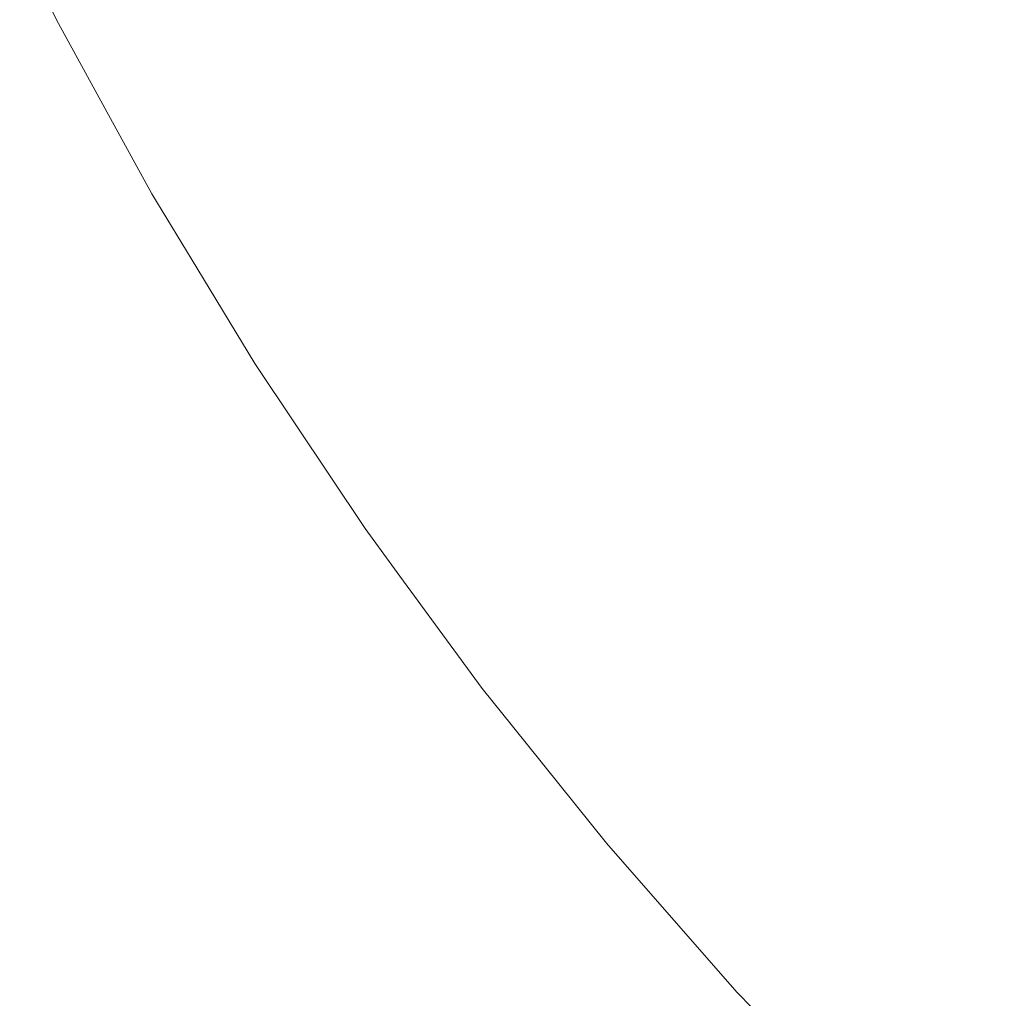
# Model space of a CAD drawing. Header units: centimetres. Extents: x -25.9 to 27.4, y -21.7 to -19.9.
# Tile 4 of 202: x -25.877 to -25.8553, y -21.6277 to -21.6062. Entities that reach past the tile are written whole.
import ezdxf

# ---------------------------------------------------------------- set-up
doc = ezdxf.new("R2010")
doc.units = ezdxf.units.CM
doc.header["$LTSCALE"] = 2.54
doc.layers.add('Lucido design-1', color=7, linetype='Continuous')

# ---------------------------------------------------------------- blocks, each defined once
blk = doc.blocks.new('Gruppo-5-1')
at = {"color": 7, "linetype": 'Continuous', "lineweight": 9}
for points, invisible_edges in [([(-25.858335, -21.605139, 876.375625), (-25.860237, -21.602005, 876.375625), (-25.862143, -21.603106, 876.372053), (-25.860192, -21.606322, 876.372053)], 15), ([(-25.867054, -21.605942, 876.360848), (-25.868983, -21.602427, 876.360848), (-25.870374, -21.603151, 876.356974), (-25.868413, -21.606726, 876.356974)], 15), ([(-25.8681, -21.606545, 875.684856), (-25.870053, -21.602984, 875.684856), (-25.868651, -21.602254, 875.68106), (-25.866731, -21.605755, 875.68106)], 15), ([(-25.854143, -21.606677, 875.663268), (-25.856116, -21.603725, 875.663268), (-25.854053, -21.602411, 875.659988), (-25.85214, -21.605275, 875.659988)], 15), ([(-25.852325, -21.605404, 876.382487), (-25.854244, -21.602533, 876.382487), (-25.856351, -21.603875, 876.379106), (-25.854372, -21.606838, 876.379106)], 15), ([(-25.869333, -21.607257, 875.688718), (-25.871317, -21.603642, 875.688718), (-25.870053, -21.602984, 875.684856), (-25.8681, -21.606545, 875.684856)], 15), ([(-25.860192, -21.606322, 876.372053), (-25.862143, -21.603106, 876.372053), (-25.863917, -21.60413, 876.368395), (-25.861919, -21.607422, 876.368395)], 15), ([(-25.861609, -21.607224, 875.673687), (-25.863598, -21.603946, 875.673687), (-25.86184, -21.602931, 875.670122), (-25.859897, -21.606134, 875.670122)], 15), ([(-25.868413, -21.606726, 876.356974), (-25.870374, -21.603151, 876.356974), (-25.87162, -21.6038, 876.35304), (-25.86963, -21.607429, 876.35304)], 15), ([(-25.870429, -21.60789, 875.692639), (-25.872439, -21.604226, 875.692639), (-25.871317, -21.603642, 875.688718), (-25.869333, -21.607257, 875.688718)], 15), ([(-25.856036, -21.608002, 875.666648), (-25.858064, -21.604966, 875.666648), (-25.856116, -21.603725, 875.663268), (-25.854143, -21.606677, 875.663268)], 15), ([(-25.86963, -21.607429, 876.35304), (-25.87162, -21.6038, 876.35304), (-25.872719, -21.604372, 876.349055), (-25.870702, -21.608048, 876.349055)], 15), ([(-25.863197, -21.608236, 875.677334), (-25.865229, -21.604888, 875.677334), (-25.863598, -21.603946, 875.673687), (-25.861609, -21.607224, 875.673687)], 15), ([(-25.854372, -21.606838, 876.379106), (-25.856351, -21.603875, 876.379106), (-25.858335, -21.605139, 876.375625), (-25.856299, -21.608187, 876.375625)], 15), ([(-25.861919, -21.607422, 876.368395), (-25.863917, -21.60413, 876.368395), (-25.865555, -21.605076, 876.364658), (-25.863514, -21.608438, 876.364658)], 15), ([(-25.870702, -21.608048, 876.349055), (-25.872719, -21.604372, 876.349055), (-25.873668, -21.604866, 876.345025), (-25.871629, -21.608583, 876.345025)], 15), ([(-25.871385, -21.608442, 875.696612), (-25.873418, -21.604736, 875.696612), (-25.872439, -21.604226, 875.692639), (-25.870429, -21.60789, 875.692639)], 15), ([(-25.876182, -21.606175, 876.321383), (-25.876989, -21.604538, 876.321383), (-25.876989, -21.604538, 875.721383), (-25.876182, -21.606175, 875.721383)], 10), ([(-25.872198, -21.608911, 875.70063), (-25.874251, -21.60517, 875.70063), (-25.873418, -21.604736, 875.696612), (-25.871385, -21.608442, 875.696612)], 15), ([(-25.871629, -21.608583, 876.345025), (-25.873668, -21.604866, 876.345025), (-25.874466, -21.605282, 876.340958), (-25.872408, -21.609033, 876.340958)], 15), ([(-25.86466, -21.609168, 875.68106), (-25.866731, -21.605755, 875.68106), (-25.865229, -21.604888, 875.677334), (-25.863197, -21.608236, 875.677334)], 15), ([(-25.857815, -21.609249, 875.670122), (-25.859897, -21.606134, 875.670122), (-25.858064, -21.604966, 875.666648), (-25.856036, -21.608002, 875.666648)], 15), ([(-25.872408, -21.609033, 876.340958), (-25.874466, -21.605282, 876.340958), (-25.875113, -21.605618, 876.336861), (-25.87304, -21.609397, 876.336861)], 15), ([(-25.872868, -21.609298, 875.704687), (-25.874937, -21.605527, 875.704687), (-25.874251, -21.60517, 875.70063), (-25.872198, -21.608911, 875.70063)], 15), ([(-25.863514, -21.608438, 876.364658), (-25.865555, -21.605076, 876.364658), (-25.867054, -21.605942, 876.360848), (-25.864975, -21.609369, 876.360848)], 15), ([(-25.856299, -21.608187, 876.375625), (-25.858335, -21.605139, 876.375625), (-25.860192, -21.606322, 876.372053), (-25.858102, -21.609449, 876.372053)], 15), ([(-25.87304, -21.609397, 876.336861), (-25.875113, -21.605618, 876.336861), (-25.875608, -21.605876, 876.33274), (-25.873523, -21.609676, 876.33274)], 15), ([(-25.873393, -21.609601, 875.708777), (-25.875475, -21.605806, 875.708777), (-25.874937, -21.605527, 875.704687), (-25.872868, -21.609298, 875.704687)], 15), ([(-25.873523, -21.609676, 876.33274), (-25.875608, -21.605876, 876.33274), (-25.875951, -21.606054, 876.328604), (-25.873858, -21.609869, 876.328604)], 15), ([(-25.873771, -21.609819, 875.712891), (-25.875862, -21.606008, 875.712891), (-25.875475, -21.605806, 875.708777), (-25.873393, -21.609601, 875.708777)], 15), ([(-25.865993, -21.610017, 875.684856), (-25.8681, -21.606545, 875.684856), (-25.866731, -21.605755, 875.68106), (-25.86466, -21.609168, 875.68106)], 15), ([(-25.875114, -21.608123, 875.721383), (-25.876182, -21.606175, 875.721383), (-25.876098, -21.606131, 875.717024), (-25.874001, -21.609952, 875.717024)], 14), ([(-25.873858, -21.609869, 876.328604), (-25.875951, -21.606054, 876.328604), (-25.87614, -21.606153, 876.324458), (-25.874043, -21.609976, 876.324458)], 15), ([(-25.874001, -21.609952, 875.717024), (-25.876098, -21.606131, 875.717024), (-25.875862, -21.606008, 875.712891), (-25.873771, -21.609819, 875.712891)], 15), ([(-25.864975, -21.609369, 876.360848), (-25.867054, -21.605942, 876.360848), (-25.868413, -21.606726, 876.356974), (-25.866298, -21.610212, 876.356974)], 15), ([(-25.859478, -21.610413, 875.673687), (-25.861609, -21.607224, 875.673687), (-25.859897, -21.606134, 875.670122), (-25.857815, -21.609249, 875.670122)], 15), ([(-25.874043, -21.609976, 876.324458), (-25.87614, -21.606153, 876.324458), (-25.876182, -21.606175, 876.321383), (-25.875114, -21.608123, 876.321383)], 11), ([(-25.876182, -21.606175, 875.721383), (-25.875114, -21.608123, 875.721383), (-25.875114, -21.608123, 876.321383), (-25.876182, -21.606175, 876.321383)], 10), ([(-25.858102, -21.609449, 876.372053), (-25.860192, -21.606322, 876.372053), (-25.861919, -21.607422, 876.368395), (-25.85978, -21.610624, 876.368395)], 15), ([(-25.867194, -21.610783, 875.688718), (-25.869333, -21.607257, 875.688718), (-25.8681, -21.606545, 875.684856), (-25.865993, -21.610017, 875.684856)], 15), ([(-25.866298, -21.610212, 876.356974), (-25.868413, -21.606726, 876.356974), (-25.86963, -21.607429, 876.35304), (-25.867483, -21.610967, 876.35304)], 15), ([(-25.853877, -21.610947, 875.666648), (-25.856036, -21.608002, 875.666648), (-25.854143, -21.606677, 875.663268), (-25.852043, -21.60954, 875.663268)], 15), ([(-25.852265, -21.609711, 876.379106), (-25.854372, -21.606838, 876.379106), (-25.856299, -21.608187, 876.375625), (-25.854131, -21.611143, 876.375625)], 15), ([(-25.861021, -21.611493, 875.677334), (-25.863197, -21.608236, 875.677334), (-25.861609, -21.607224, 875.673687), (-25.859478, -21.610413, 875.673687)], 15), ([(-25.867483, -21.610967, 876.35304), (-25.86963, -21.607429, 876.35304), (-25.870702, -21.608048, 876.349055), (-25.868527, -21.611632, 876.349055)], 15), ([(-25.868261, -21.611462, 875.692639), (-25.870429, -21.60789, 875.692639), (-25.869333, -21.607257, 875.688718), (-25.867194, -21.610783, 875.688718)], 15), ([(-25.85978, -21.610624, 876.368395), (-25.861919, -21.607422, 876.368395), (-25.863514, -21.608438, 876.364658), (-25.861329, -21.611709, 876.364658)], 15), ([(-25.868527, -21.611632, 876.349055), (-25.870702, -21.608048, 876.349055), (-25.871629, -21.608583, 876.345025), (-25.869429, -21.612207, 876.345025)], 15), ([(-25.869192, -21.612055, 875.696612), (-25.871385, -21.608442, 875.696612), (-25.870429, -21.60789, 875.692639), (-25.868261, -21.611462, 875.692639)], 15), ([(-25.8556, -21.61227, 875.670122), (-25.857815, -21.609249, 875.670122), (-25.856036, -21.608002, 875.666648), (-25.853877, -21.610947, 875.666648)], 15), ([(-25.875114, -21.608123, 876.321383), (-25.874084, -21.61, 876.321383), (-25.874043, -21.609976, 876.324458)], 10), ([(-25.874084, -21.61, 876.321383), (-25.875114, -21.608123, 876.321383), (-25.875114, -21.608123, 875.721383), (-25.874084, -21.61, 875.721383)], 10), ([(-25.874001, -21.609952, 875.717024), (-25.874084, -21.61, 875.721383), (-25.875114, -21.608123, 875.721383)], 9), ([(-25.862441, -21.612488, 875.68106), (-25.86466, -21.609168, 875.68106), (-25.863197, -21.608236, 875.677334), (-25.861021, -21.611493, 875.677334)], 15), ([(-25.854131, -21.611143, 876.375625), (-25.856299, -21.608187, 876.375625), (-25.858102, -21.609449, 876.372053), (-25.855878, -21.612483, 876.372053)], 15), ([(-25.869984, -21.61256, 875.70063), (-25.872198, -21.608911, 875.70063), (-25.871385, -21.608442, 875.696612), (-25.869192, -21.612055, 875.696612)], 15), ([(-25.861329, -21.611709, 876.364658), (-25.863514, -21.608438, 876.364658), (-25.864975, -21.609369, 876.360848), (-25.862747, -21.612702, 876.360848)], 15), ([(-25.869429, -21.612207, 876.345025), (-25.871629, -21.608583, 876.345025), (-25.872408, -21.609033, 876.340958), (-25.870189, -21.61269, 876.340958)], 15), ([(-25.870637, -21.612976, 875.704687), (-25.872868, -21.609298, 875.704687), (-25.872198, -21.608911, 875.70063), (-25.869984, -21.61256, 875.70063)], 15), ([(-25.870189, -21.61269, 876.340958), (-25.872408, -21.609033, 876.340958), (-25.87304, -21.609397, 876.336861), (-25.870804, -21.613082, 876.336861)], 15), ([(-25.863736, -21.613394, 875.684856), (-25.865993, -21.610017, 875.684856), (-25.86466, -21.609168, 875.68106), (-25.862441, -21.612488, 875.68106)], 15), ([(-25.870804, -21.613082, 876.336861), (-25.87304, -21.609397, 876.336861), (-25.873523, -21.609676, 876.33274), (-25.871275, -21.613382, 876.33274)], 15), ([(-25.871147, -21.613301, 875.708777), (-25.873393, -21.609601, 875.708777), (-25.872868, -21.609298, 875.704687), (-25.870637, -21.612976, 875.704687)], 15), ([(-25.862747, -21.612702, 876.360848), (-25.864975, -21.609369, 876.360848), (-25.866298, -21.610212, 876.356974), (-25.864033, -21.613602, 876.356974)], 15), ([(-25.857211, -21.613505, 875.673687), (-25.859478, -21.610413, 875.673687), (-25.857815, -21.609249, 875.670122), (-25.8556, -21.61227, 875.670122)], 15), ([(-25.871516, -21.613536, 875.712891), (-25.873771, -21.609819, 875.712891), (-25.873393, -21.609601, 875.708777), (-25.871147, -21.613301, 875.708777)], 15), ([(-25.855878, -21.612483, 876.372053), (-25.858102, -21.609449, 876.372053), (-25.85978, -21.610624, 876.368395), (-25.857503, -21.61373, 876.368395)], 15), ([(-25.87174, -21.613679, 875.717024), (-25.874001, -21.609952, 875.717024), (-25.873771, -21.609819, 875.712891), (-25.871516, -21.613536, 875.712891)], 15), ([(-25.871275, -21.613382, 876.33274), (-25.873523, -21.609676, 876.33274), (-25.873858, -21.609869, 876.328604), (-25.8716, -21.61359, 876.328604)], 15), ([(-25.873093, -21.611632, 875.721383), (-25.874084, -21.61, 875.721383), (-25.874001, -21.609952, 875.717024)], 10), ([(-25.874043, -21.609976, 876.324458), (-25.874084, -21.61, 876.321383), (-25.873093, -21.611632, 876.321383)], 9), ([(-25.874084, -21.61, 875.721383), (-25.873093, -21.611632, 875.721383), (-25.873093, -21.611632, 876.321383), (-25.874084, -21.61, 876.321383)], 10), ([(-25.8716, -21.61359, 876.328604), (-25.873858, -21.609869, 876.328604), (-25.874043, -21.609976, 876.324458), (-25.87178, -21.613705, 876.324458)], 15), ([(-25.873093, -21.611632, 876.321383), (-25.87182, -21.61373, 876.321383), (-25.87178, -21.613705, 876.324458), (-25.874043, -21.609976, 876.324458)], 14), ([(-25.874001, -21.609952, 875.717024), (-25.87174, -21.613679, 875.717024), (-25.87182, -21.61373, 875.721383), (-25.873093, -21.611632, 875.721383)], 11), ([(-25.864903, -21.614211, 875.688718), (-25.867194, -21.610783, 875.688718), (-25.865993, -21.610017, 875.684856), (-25.863736, -21.613394, 875.684856)], 15), ([(-25.864033, -21.613602, 876.356974), (-25.866298, -21.610212, 876.356974), (-25.867483, -21.610967, 876.35304), (-25.865184, -21.614408, 876.35304)], 15), ([(-25.858705, -21.614652, 875.677334), (-25.861021, -21.611493, 875.677334), (-25.859478, -21.610413, 875.673687), (-25.857211, -21.613505, 875.673687)], 15), ([(-25.857503, -21.61373, 876.368395), (-25.85978, -21.610624, 876.368395), (-25.861329, -21.611709, 876.364658), (-25.859003, -21.614881, 876.364658)], 15), ([(-25.865939, -21.614937, 875.692639), (-25.868261, -21.611462, 875.692639), (-25.867194, -21.610783, 875.688718), (-25.864903, -21.614211, 875.688718)], 15), ([(-25.865184, -21.614408, 876.35304), (-25.867483, -21.610967, 876.35304), (-25.868527, -21.611632, 876.349055), (-25.866198, -21.615118, 876.349055)], 15), ([(-25.853255, -21.615191, 875.670122), (-25.8556, -21.61227, 875.670122), (-25.853877, -21.610947, 875.666648), (-25.851591, -21.613795, 875.666648)], 15), ([(-25.851837, -21.614001, 876.375625), (-25.854131, -21.611143, 876.375625), (-25.855878, -21.612483, 876.372053), (-25.853524, -21.615416, 876.372053)], 15), ([(-25.866843, -21.61557, 875.696612), (-25.869192, -21.612055, 875.696612), (-25.868261, -21.611462, 875.692639), (-25.865939, -21.614937, 875.692639)], 15), ([(-25.860081, -21.615707, 875.68106), (-25.862441, -21.612488, 875.68106), (-25.861021, -21.611493, 875.677334), (-25.858705, -21.614652, 875.677334)], 15), ([(-25.87182, -21.61373, 876.321383), (-25.873093, -21.611632, 876.321383), (-25.873093, -21.611632, 875.721383), (-25.87182, -21.61373, 875.721383)], 10), ([(-25.866198, -21.615118, 876.349055), (-25.868527, -21.611632, 876.349055), (-25.869429, -21.612207, 876.345025), (-25.867074, -21.615732, 876.345025)], 15), ([(-25.859003, -21.614881, 876.364658), (-25.861329, -21.611709, 876.364658), (-25.862747, -21.612702, 876.360848), (-25.860377, -21.615935, 876.360848)], 15), ([(-25.867074, -21.615732, 876.345025), (-25.869429, -21.612207, 876.345025), (-25.870189, -21.61269, 876.340958), (-25.867812, -21.616248, 876.340958)], 15), ([(-25.867613, -21.616109, 875.70063), (-25.869984, -21.61256, 875.70063), (-25.869192, -21.612055, 875.696612), (-25.866843, -21.61557, 875.696612)], 15), ([(-25.85481, -21.616496, 875.673687), (-25.857211, -21.613505, 875.673687), (-25.8556, -21.61227, 875.670122), (-25.853255, -21.615191, 875.670122)], 15), ([(-25.868247, -21.616553, 875.704687), (-25.870637, -21.612976, 875.704687), (-25.869984, -21.61256, 875.70063), (-25.867613, -21.616109, 875.70063)], 15), ([(-25.861335, -21.61667, 875.684856), (-25.863736, -21.613394, 875.684856), (-25.862441, -21.612488, 875.68106), (-25.860081, -21.615707, 875.68106)], 15), ([(-25.853524, -21.615416, 876.372053), (-25.855878, -21.612483, 876.372053), (-25.857503, -21.61373, 876.368395), (-25.855093, -21.616733, 876.368395)], 15), ([(-25.867812, -21.616248, 876.340958), (-25.870189, -21.61269, 876.340958), (-25.870804, -21.613082, 876.336861), (-25.868409, -21.616666, 876.336861)], 15), ([(-25.860377, -21.615935, 876.360848), (-25.862747, -21.612702, 876.360848), (-25.864033, -21.613602, 876.356974), (-25.861622, -21.61689, 876.356974)], 15), ([(-25.868743, -21.6169, 875.708777), (-25.871147, -21.613301, 875.708777), (-25.870637, -21.612976, 875.704687), (-25.868247, -21.616553, 875.704687)], 15), ([(-25.868409, -21.616666, 876.336861), (-25.870804, -21.613082, 876.336861), (-25.871275, -21.613382, 876.33274), (-25.868866, -21.616987, 876.33274)], 15), ([(-25.868866, -21.616987, 876.33274), (-25.871275, -21.613382, 876.33274), (-25.8716, -21.61359, 876.328604), (-25.869183, -21.617208, 876.328604)], 15), ([(-25.8691, -21.61715, 875.712891), (-25.871516, -21.613536, 875.712891), (-25.871147, -21.613301, 875.708777), (-25.868743, -21.6169, 875.708777)], 15), ([(-25.862465, -21.617537, 875.688718), (-25.864903, -21.614211, 875.688718), (-25.863736, -21.613394, 875.684856), (-25.861335, -21.61667, 875.684856)], 15), ([(-25.856253, -21.617707, 875.677334), (-25.858705, -21.614652, 875.677334), (-25.857211, -21.613505, 875.673687), (-25.85481, -21.616496, 875.673687)], 15), ([(-25.870931, -21.615062, 875.721383), (-25.87182, -21.61373, 875.721383), (-25.87174, -21.613679, 875.717024)], 10), ([(-25.87178, -21.613705, 876.324458), (-25.87182, -21.61373, 876.321383), (-25.870931, -21.615062, 876.321383)], 9), ([(-25.869183, -21.617208, 876.328604), (-25.8716, -21.61359, 876.328604), (-25.87178, -21.613705, 876.324458), (-25.869358, -21.617331, 876.324458)], 15), ([(-25.870931, -21.615062, 876.321383), (-25.869396, -21.617358, 876.321383), (-25.869358, -21.617331, 876.324458), (-25.87178, -21.613705, 876.324458)], 14), ([(-25.869319, -21.617303, 875.717024), (-25.87174, -21.613679, 875.717024), (-25.871516, -21.613536, 875.712891), (-25.8691, -21.61715, 875.712891)], 15), ([(-25.87174, -21.613679, 875.717024), (-25.869319, -21.617303, 875.717024), (-25.869396, -21.617358, 875.721383), (-25.870931, -21.615062, 875.721383)], 11), ([(-25.861622, -21.61689, 876.356974), (-25.864033, -21.613602, 876.356974), (-25.865184, -21.614408, 876.35304), (-25.862736, -21.617745, 876.35304)], 15), ([(-25.87182, -21.61373, 875.721383), (-25.870931, -21.615062, 875.721383), (-25.870931, -21.615062, 876.321383), (-25.87182, -21.61373, 876.321383)], 10), ([(-25.855093, -21.616733, 876.368395), (-25.857503, -21.61373, 876.368395), (-25.859003, -21.614881, 876.364658), (-25.856541, -21.617948, 876.364658)], 15), ([(-25.863468, -21.618307, 875.692639), (-25.865939, -21.614937, 875.692639), (-25.864903, -21.614211, 875.688718), (-25.862465, -21.617537, 875.688718)], 15), ([(-25.862736, -21.617745, 876.35304), (-25.865184, -21.614408, 876.35304), (-25.866198, -21.615118, 876.349055), (-25.863719, -21.618499, 876.349055)], 15), ([(-25.857582, -21.618821, 875.68106), (-25.860081, -21.615707, 875.68106), (-25.858705, -21.614652, 875.677334), (-25.856253, -21.617707, 875.677334)], 15), ([(-25.864344, -21.618979, 875.696612), (-25.866843, -21.61557, 875.696612), (-25.865939, -21.614937, 875.692639), (-25.863468, -21.618307, 875.692639)], 15), ([(-25.856541, -21.617948, 876.364658), (-25.859003, -21.614881, 876.364658), (-25.860377, -21.615935, 876.360848), (-25.857868, -21.619061, 876.360848)], 15), ([(-25.869396, -21.617358, 876.321383), (-25.870931, -21.615062, 876.321383), (-25.870931, -21.615062, 875.721383), (-25.869396, -21.617358, 875.721383)], 10), ([(-25.863719, -21.618499, 876.349055), (-25.866198, -21.615118, 876.349055), (-25.867074, -21.615732, 876.345025), (-25.864567, -21.61915, 876.345025)], 15), ([(-25.865089, -21.619551, 875.70063), (-25.867613, -21.616109, 875.70063), (-25.866843, -21.61557, 875.696612), (-25.864344, -21.618979, 875.696612)], 15), ([(-25.864567, -21.61915, 876.345025), (-25.867074, -21.615732, 876.345025), (-25.867812, -21.616248, 876.340958), (-25.865282, -21.619698, 876.340958)], 15), ([(-25.858792, -21.619837, 875.684856), (-25.861335, -21.61667, 875.684856), (-25.860081, -21.615707, 875.68106), (-25.857582, -21.618821, 875.68106)], 15), ([(-25.865703, -21.620022, 875.704687), (-25.868247, -21.616553, 875.704687), (-25.867613, -21.616109, 875.70063), (-25.865089, -21.619551, 875.70063)], 15), ([(-25.857868, -21.619061, 876.360848), (-25.860377, -21.615935, 876.360848), (-25.861622, -21.61689, 876.356974), (-25.85907, -21.62007, 876.356974)], 15), ([(-25.865282, -21.619698, 876.340958), (-25.867812, -21.616248, 876.340958), (-25.868409, -21.616666, 876.336861), (-25.865861, -21.620143, 876.336861)], 15), ([(-25.853671, -21.620652, 875.677334), (-25.856253, -21.617707, 875.677334), (-25.85481, -21.616496, 875.673687), (-25.852282, -21.619379, 875.673687)], 15), ([(-25.865861, -21.620143, 876.336861), (-25.868409, -21.616666, 876.336861), (-25.868866, -21.616987, 876.33274), (-25.866303, -21.620482, 876.33274)], 15), ([(-25.866184, -21.62039, 875.708777), (-25.868743, -21.6169, 875.708777), (-25.868247, -21.616553, 875.704687), (-25.865703, -21.620022, 875.704687)], 15), ([(-25.859883, -21.620753, 875.688718), (-25.862465, -21.617537, 875.688718), (-25.861335, -21.61667, 875.684856), (-25.858792, -21.619837, 875.684856)], 15), ([(-25.852554, -21.619628, 876.368395), (-25.855093, -21.616733, 876.368395), (-25.856541, -21.617948, 876.364658), (-25.853948, -21.620906, 876.364658)], 15), ([(-25.86653, -21.620656, 875.712891), (-25.8691, -21.61715, 875.712891), (-25.868743, -21.6169, 875.708777), (-25.866184, -21.62039, 875.708777)], 15), ([(-25.85907, -21.62007, 876.356974), (-25.861622, -21.61689, 876.356974), (-25.862736, -21.617745, 876.35304), (-25.860146, -21.620973, 876.35304)], 15), ([(-25.866741, -21.620818, 875.717024), (-25.869319, -21.617303, 875.717024), (-25.8691, -21.61715, 875.712891), (-25.86653, -21.620656, 875.712891)], 15), ([(-25.866303, -21.620482, 876.33274), (-25.868866, -21.616987, 876.33274), (-25.869183, -21.617208, 876.328604), (-25.866609, -21.620717, 876.328604)], 15), ([(-25.868629, -21.618404, 875.721383), (-25.869396, -21.617358, 875.721383), (-25.869319, -21.617303, 875.717024)], 10), ([(-25.869358, -21.617331, 876.324458), (-25.869396, -21.617358, 876.321383), (-25.868629, -21.618404, 876.321383)], 9), ([(-25.869396, -21.617358, 875.721383), (-25.868629, -21.618404, 875.721383), (-25.868629, -21.618404, 876.321383), (-25.869396, -21.617358, 876.321383)], 10), ([(-25.866609, -21.620717, 876.328604), (-25.869183, -21.617208, 876.328604), (-25.869358, -21.617331, 876.324458), (-25.866779, -21.620847, 876.324458)], 15), ([(-25.868629, -21.618404, 876.321383), (-25.866817, -21.620876, 876.321383), (-25.866779, -21.620847, 876.324458), (-25.869358, -21.617331, 876.324458)], 14), ([(-25.869319, -21.617303, 875.717024), (-25.866741, -21.620818, 875.717024), (-25.866817, -21.620876, 875.721383), (-25.868629, -21.618404, 875.721383)], 11), ([(-25.860853, -21.621566, 875.692639), (-25.863468, -21.618307, 875.692639), (-25.862465, -21.617537, 875.688718), (-25.859883, -21.620753, 875.688718)], 15), ([(-25.860146, -21.620973, 876.35304), (-25.862736, -21.617745, 876.35304), (-25.863719, -21.618499, 876.349055), (-25.861094, -21.621769, 876.349055)], 15), ([(-25.854949, -21.621823, 875.68106), (-25.857582, -21.618821, 875.68106), (-25.856253, -21.617707, 875.677334), (-25.853671, -21.620652, 875.677334)], 15), ([(-25.853948, -21.620906, 876.364658), (-25.856541, -21.617948, 876.364658), (-25.857868, -21.619061, 876.360848), (-25.855225, -21.622075, 876.360848)], 15), ([(-25.866817, -21.620876, 876.321383), (-25.868629, -21.618404, 876.321383), (-25.868629, -21.618404, 875.721383), (-25.866817, -21.620876, 875.721383)], 10), ([(-25.861698, -21.622275, 875.696612), (-25.864344, -21.618979, 875.696612), (-25.863468, -21.618307, 875.692639), (-25.860853, -21.621566, 875.692639)], 15), ([(-25.861094, -21.621769, 876.349055), (-25.863719, -21.618499, 876.349055), (-25.864567, -21.61915, 876.345025), (-25.861914, -21.622457, 876.345025)], 15), ([(-25.856114, -21.622891, 875.684856), (-25.858792, -21.619837, 875.684856), (-25.857582, -21.618821, 875.68106), (-25.854949, -21.621823, 875.68106)], 15), ([(-25.862418, -21.622879, 875.70063), (-25.865089, -21.619551, 875.70063), (-25.864344, -21.618979, 875.696612), (-25.861698, -21.622275, 875.696612)], 15), ([(-25.855225, -21.622075, 876.360848), (-25.857868, -21.619061, 876.360848), (-25.85907, -21.62007, 876.356974), (-25.856381, -21.623135, 876.356974)], 15), ([(-25.861914, -21.622457, 876.345025), (-25.864567, -21.61915, 876.345025), (-25.865282, -21.619698, 876.340958), (-25.862604, -21.623035, 876.340958)], 15), ([(-25.86301, -21.623377, 875.704687), (-25.865703, -21.620022, 875.704687), (-25.865089, -21.619551, 875.70063), (-25.862418, -21.622879, 875.70063)], 15), ([(-25.862604, -21.623035, 876.340958), (-25.865282, -21.619698, 876.340958), (-25.865861, -21.620143, 876.336861), (-25.863163, -21.623504, 876.336861)], 15), ([(-25.857165, -21.623853, 875.688718), (-25.859883, -21.620753, 875.688718), (-25.858792, -21.619837, 875.684856), (-25.856114, -21.622891, 875.684856)], 15), ([(-25.863163, -21.623504, 876.336861), (-25.865861, -21.620143, 876.336861), (-25.866303, -21.620482, 876.33274), (-25.86359, -21.623863, 876.33274)], 15), ([(-25.863474, -21.623766, 875.708777), (-25.866184, -21.62039, 875.708777), (-25.865703, -21.620022, 875.704687), (-25.86301, -21.623377, 875.704687)], 15), ([(-25.856381, -21.623135, 876.356974), (-25.85907, -21.62007, 876.356974), (-25.860146, -21.620973, 876.35304), (-25.857417, -21.624084, 876.35304)], 15), ([(-25.863809, -21.624047, 875.712891), (-25.86653, -21.620656, 875.712891), (-25.866184, -21.62039, 875.708777), (-25.863474, -21.623766, 875.708777)], 15), ([(-25.864013, -21.624218, 875.717024), (-25.866741, -21.620818, 875.717024), (-25.86653, -21.620656, 875.712891), (-25.863809, -21.624047, 875.712891)], 15), ([(-25.86359, -21.623863, 876.33274), (-25.866303, -21.620482, 876.33274), (-25.866609, -21.620717, 876.328604), (-25.863886, -21.624111, 876.328604)], 15), ([(-25.866154, -21.621701, 875.721383), (-25.866817, -21.620876, 875.721383), (-25.866741, -21.620818, 875.717024)], 10), ([(-25.866779, -21.620847, 876.324458), (-25.866817, -21.620876, 876.321383), (-25.866154, -21.621701, 876.321383)], 9), ([(-25.863886, -21.624111, 876.328604), (-25.866609, -21.620717, 876.328604), (-25.866779, -21.620847, 876.324458), (-25.864049, -21.624248, 876.324458)], 15), ([(-25.866154, -21.621701, 876.321383), (-25.864086, -21.624279, 876.321383), (-25.864049, -21.624248, 876.324458), (-25.866779, -21.620847, 876.324458)], 14), ([(-25.866741, -21.620818, 875.717024), (-25.864013, -21.624218, 875.717024), (-25.864086, -21.624279, 875.721383), (-25.866154, -21.621701, 875.721383)], 11), ([(-25.858097, -21.624708, 875.692639), (-25.860853, -21.621566, 875.692639), (-25.859883, -21.620753, 875.688718), (-25.857165, -21.623853, 875.688718)], 15), ([(-25.866817, -21.620876, 875.721383), (-25.866154, -21.621701, 875.721383), (-25.866154, -21.621701, 876.321383), (-25.866817, -21.620876, 876.321383)], 10), ([(-25.857417, -21.624084, 876.35304), (-25.860146, -21.620973, 876.35304), (-25.861094, -21.621769, 876.349055), (-25.85833, -21.624921, 876.349055)], 15), ([(-25.864086, -21.624279, 876.321383), (-25.866154, -21.621701, 876.321383), (-25.866154, -21.621701, 875.721383), (-25.864086, -21.624279, 875.721383)], 10), ([(-25.858911, -21.625453, 875.696612), (-25.861698, -21.622275, 875.696612), (-25.860853, -21.621566, 875.692639), (-25.858097, -21.624708, 875.692639)], 15), ([(-25.85833, -21.624921, 876.349055), (-25.861094, -21.621769, 876.349055), (-25.861914, -21.622457, 876.345025), (-25.859119, -21.625644, 876.345025)], 15), ([(-25.853306, -21.625825, 875.684856), (-25.856114, -21.622891, 875.684856), (-25.854949, -21.621823, 875.68106), (-25.852188, -21.624707, 875.68106)], 15), ([(-25.852452, -21.624971, 876.360848), (-25.855225, -21.622075, 876.360848), (-25.856381, -21.623135, 876.356974), (-25.853562, -21.626081, 876.356974)], 15), ([(-25.859604, -21.626088, 875.70063), (-25.862418, -21.622879, 875.70063), (-25.861698, -21.622275, 875.696612), (-25.858911, -21.625453, 875.696612)], 15), ([(-25.859119, -21.625644, 876.345025), (-25.861914, -21.622457, 876.345025), (-25.862604, -21.623035, 876.340958), (-25.859783, -21.626252, 876.340958)], 15), ([(-25.859783, -21.626252, 876.340958), (-25.862604, -21.623035, 876.340958), (-25.863163, -21.623504, 876.336861), (-25.86032, -21.626745, 876.336861)], 15), ([(-25.860174, -21.626611, 875.704687), (-25.86301, -21.623377, 875.704687), (-25.862418, -21.622879, 875.70063), (-25.859604, -21.626088, 875.70063)], 15), ([(-25.854313, -21.626832, 875.688718), (-25.857165, -21.623853, 875.688718), (-25.856114, -21.622891, 875.684856), (-25.853306, -21.625825, 875.684856)], 15), ([(-25.853562, -21.626081, 876.356974), (-25.856381, -21.623135, 876.356974), (-25.857417, -21.624084, 876.35304), (-25.854555, -21.627074, 876.35304)], 15), ([(-25.860621, -21.62702, 875.708777), (-25.863474, -21.623766, 875.708777), (-25.86301, -21.623377, 875.704687), (-25.860174, -21.626611, 875.704687)], 15), ([(-25.86032, -21.626745, 876.336861), (-25.863163, -21.623504, 876.336861), (-25.86359, -21.623863, 876.33274), (-25.860732, -21.627122, 876.33274)], 15), ([(-25.860732, -21.627122, 876.33274), (-25.86359, -21.623863, 876.33274), (-25.863886, -21.624111, 876.328604), (-25.861016, -21.627383, 876.328604)], 15), ([(-25.860943, -21.627315, 875.712891), (-25.863809, -21.624047, 875.712891), (-25.863474, -21.623766, 875.708777), (-25.860621, -21.62702, 875.708777)], 15), ([(-25.855208, -21.627726, 875.692639), (-25.858097, -21.624708, 875.692639), (-25.857165, -21.623853, 875.688718), (-25.854313, -21.626832, 875.688718)], 15), ([(-25.861016, -21.627383, 876.328604), (-25.863886, -21.624111, 876.328604), (-25.864049, -21.624248, 876.324458), (-25.861174, -21.627527, 876.324458)], 15), ([(-25.861139, -21.627495, 875.717024), (-25.864013, -21.624218, 875.717024), (-25.863809, -21.624047, 875.712891), (-25.860943, -21.627315, 875.712891)], 15), ([(-25.854555, -21.627074, 876.35304), (-25.857417, -21.624084, 876.35304), (-25.85833, -21.624921, 876.349055), (-25.855431, -21.62795, 876.349055)], 15), ([(-25.863583, -21.624852, 875.721383), (-25.864086, -21.624279, 875.721383), (-25.864013, -21.624218, 875.717024)], 10), ([(-25.864049, -21.624248, 876.324458), (-25.864086, -21.624279, 876.321383), (-25.863583, -21.624852, 876.321383)], 9), ([(-25.864086, -21.624279, 875.721383), (-25.863583, -21.624852, 875.721383), (-25.863583, -21.624852, 876.321383), (-25.864086, -21.624279, 876.321383)], 10), ([(-25.863583, -21.624852, 876.321383), (-25.861209, -21.627559, 876.321383), (-25.861174, -21.627527, 876.324458), (-25.864049, -21.624248, 876.324458)], 14), ([(-25.864013, -21.624218, 875.717024), (-25.861139, -21.627495, 875.717024), (-25.861209, -21.627559, 875.721383), (-25.863583, -21.624852, 875.721383)], 11), ([(-25.855988, -21.628507, 875.696612), (-25.858911, -21.625453, 875.696612), (-25.858097, -21.624708, 875.692639), (-25.855208, -21.627726, 875.692639)], 15), ([(-25.861209, -21.627559, 876.321383), (-25.863583, -21.624852, 876.321383), (-25.863583, -21.624852, 875.721383), (-25.861209, -21.627559, 875.721383)], 10), ([(-25.855431, -21.62795, 876.349055), (-25.85833, -21.624921, 876.349055), (-25.859119, -21.625644, 876.345025), (-25.856187, -21.628706, 876.345025)], 15), ([(-25.856652, -21.629171, 875.70063), (-25.859604, -21.626088, 875.70063), (-25.858911, -21.625453, 875.696612), (-25.855988, -21.628507, 875.696612)], 15), ([(-25.856187, -21.628706, 876.345025), (-25.859119, -21.625644, 876.345025), (-25.859783, -21.626252, 876.340958), (-25.856824, -21.629343, 876.340958)], 15), ([(-25.856824, -21.629343, 876.340958), (-25.859783, -21.626252, 876.340958), (-25.86032, -21.626745, 876.336861), (-25.85734, -21.629859, 876.336861)], 15), ([(-25.857199, -21.629718, 875.704687), (-25.860174, -21.626611, 875.704687), (-25.859604, -21.626088, 875.70063), (-25.856652, -21.629171, 875.70063)], 15), ([(-25.857628, -21.630147, 875.708777), (-25.860621, -21.62702, 875.708777), (-25.860174, -21.626611, 875.704687), (-25.857199, -21.629718, 875.704687)], 15), ([(-25.85734, -21.629859, 876.336861), (-25.86032, -21.626745, 876.336861), (-25.860732, -21.627122, 876.33274), (-25.857734, -21.630253, 876.33274)], 15), ([(-25.857734, -21.630253, 876.33274), (-25.860732, -21.627122, 876.33274), (-25.861016, -21.627383, 876.328604), (-25.858007, -21.630526, 876.328604)], 15), ([(-25.857936, -21.630455, 875.712891), (-25.860943, -21.627315, 875.712891), (-25.860621, -21.62702, 875.708777), (-25.857628, -21.630147, 875.708777)], 15), ([(-25.851566, -21.629936, 876.35304), (-25.854555, -21.627074, 876.35304), (-25.855431, -21.62795, 876.349055), (-25.852402, -21.630849, 876.349055)], 15), ([(-25.858125, -21.630643, 875.717024), (-25.861139, -21.627495, 875.717024), (-25.860943, -21.627315, 875.712891), (-25.857936, -21.630455, 875.712891)], 15), ([(-25.860883, -21.627899, 875.721383), (-25.861209, -21.627559, 875.721383), (-25.861139, -21.627495, 875.717024)], 10), ([(-25.861174, -21.627527, 876.324458), (-25.861209, -21.627559, 876.321383), (-25.860883, -21.627899, 876.321383)], 9), ([(-25.861209, -21.627559, 875.721383), (-25.860883, -21.627899, 875.721383), (-25.860883, -21.627899, 876.321383), (-25.861209, -21.627559, 876.321383)], 10), ([(-25.858007, -21.630526, 876.328604), (-25.861016, -21.627383, 876.328604), (-25.861174, -21.627527, 876.324458), (-25.858158, -21.630677, 876.324458)], 15), ([(-25.860883, -21.627899, 876.321383), (-25.858192, -21.630711, 876.321383), (-25.858158, -21.630677, 876.324458), (-25.861174, -21.627527, 876.324458)], 14), ([(-25.861139, -21.627495, 875.717024), (-25.858125, -21.630643, 875.717024), (-25.858192, -21.630711, 875.721383), (-25.860883, -21.627899, 875.721383)], 11)]:
    blk.add_3dface(points, dxfattribs=dict(at, invisible_edges=invisible_edges))

msp = doc.modelspace()

# ---------------------------------------------------------------- block references
at = {"layer": 'Lucido design-1', "color": 7}
msp.add_blockref('Gruppo-5-1', (0, 0), dxfattribs=at)

doc.saveas('drawing.dxf')
